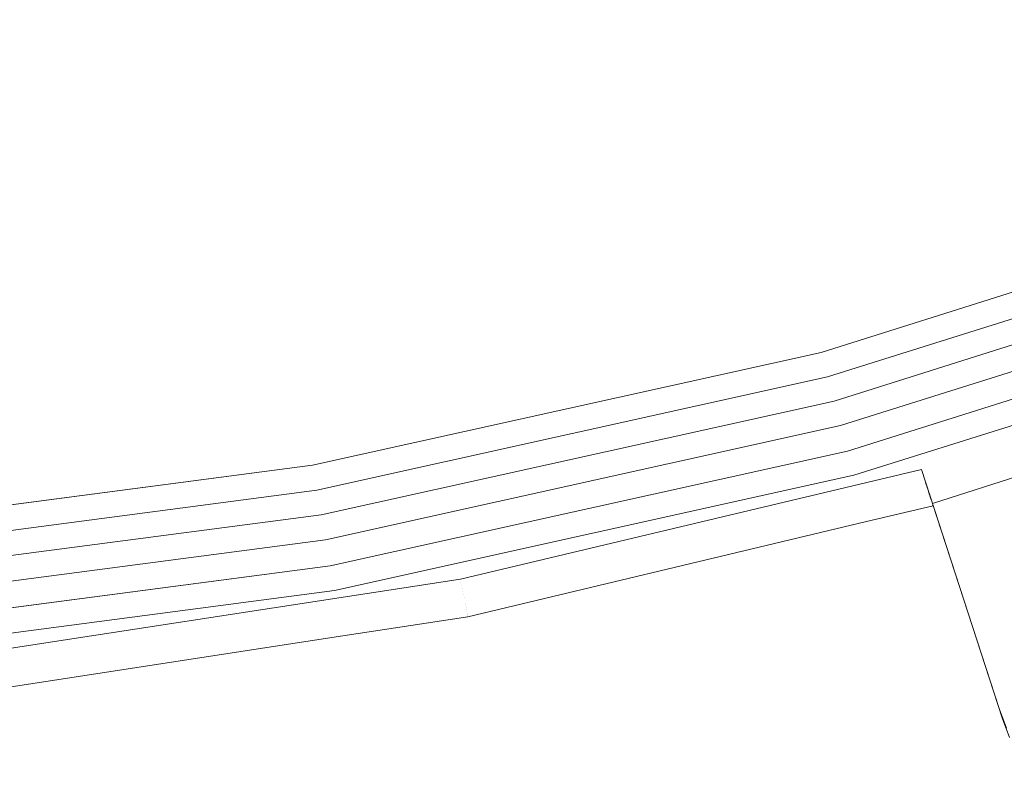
# Model space of a CAD drawing. Header units: millimetres. Extents: x -121 to 130, y -124 to 124.
# Tile 11 of 41: x 15 to 34, y -122 to -107. Entities that reach past the tile are written whole.
import ezdxf

# ---------------------------------------------------------------- set-up
doc = ezdxf.new("R2010")
doc.units = ezdxf.units.MM
doc.header["$LTSCALE"] = 25.4
doc.layers.add('Lighting-Moving Light', color=7, linetype='Continuous', lineweight=5, true_color=0x000000)

# ---------------------------------------------------------------- blocks, each defined once
blk = doc.blocks.new('Group-2-1')
at = {"layer": 'Lighting-Moving Light', "color": 7, "linetype": 'Continuous', "lineweight": 5, "transparency": 33554687}
for points, invisible_edges in [([(-38472.421, 5598.654, -577.8), (-38454.974, 5607.49, -577.8), (-38464.465, 5603.559, -577.8)], 9), ([(-38454.974, 5607.49, -577.8), (-38472.421, 5598.654, -577.8), (-38462.962, 5601.728, -577.8), (-38454.37, 5605.304, -577.8)], 11), ([(-38464.636, 5604.029, -578.305), (-38474.392, 5600.953, -578.305), (-38474.391, 5600.952, -578.263), (-38464.635, 5604.028, -578.263)], 14), ([(-38474.392, 5600.953, -578.305), (-38464.636, 5604.029, -578.305), (-38464.297, 5603.099, -677.305), (-38474.135, 5599.997, -677.305)], 10), ([(-38464.635, 5604.028, -578.263), (-38474.391, 5600.952, -578.263), (-38474.39, 5600.947, -578.222), (-38464.634, 5604.023, -578.222)], 15), ([(-38464.634, 5604.023, -578.222), (-38474.39, 5600.947, -578.222), (-38474.388, 5600.939, -578.181), (-38464.631, 5604.016, -578.181)], 15), ([(-38464.631, 5604.016, -578.181), (-38474.388, 5600.939, -578.181), (-38474.385, 5600.928, -578.141), (-38464.627, 5604.005, -578.141)], 15), ([(-38464.627, 5604.005, -578.141), (-38474.385, 5600.928, -578.141), (-38474.381, 5600.914, -578.103), (-38464.622, 5603.991, -578.103)], 15), ([(-38464.622, 5603.991, -578.103), (-38474.381, 5600.914, -578.103), (-38474.376, 5600.896, -578.065), (-38464.616, 5603.974, -578.065)], 15), ([(-38464.616, 5603.974, -578.065), (-38474.376, 5600.896, -578.065), (-38474.371, 5600.876, -578.029), (-38464.609, 5603.954, -578.029)], 15), ([(-38464.609, 5603.954, -578.029), (-38474.371, 5600.876, -578.029), (-38474.365, 5600.853, -577.995), (-38464.6, 5603.932, -577.995)], 15), ([(-38464.6, 5603.932, -577.995), (-38474.365, 5600.853, -577.995), (-38474.358, 5600.827, -577.963), (-38464.591, 5603.906, -577.963)], 15), ([(-38464.591, 5603.906, -577.963), (-38474.358, 5600.827, -577.963), (-38474.35, 5600.799, -577.934), (-38464.581, 5603.879, -577.934)], 15), ([(-38464.581, 5603.879, -577.934), (-38474.35, 5600.799, -577.934), (-38474.342, 5600.768, -577.907), (-38464.57, 5603.849, -577.907)], 15), ([(-38464.57, 5603.849, -577.907), (-38474.342, 5600.768, -577.907), (-38474.333, 5600.736, -577.882), (-38464.559, 5603.818, -577.882)], 15), ([(-38464.559, 5603.818, -577.882), (-38474.333, 5600.736, -577.882), (-38474.324, 5600.701, -577.861), (-38464.547, 5603.784, -577.861)], 15), ([(-38464.547, 5603.784, -577.861), (-38474.324, 5600.701, -577.861), (-38474.315, 5600.665, -577.843), (-38464.534, 5603.749, -577.843)], 15), ([(-38464.534, 5603.749, -577.843), (-38474.315, 5600.665, -577.843), (-38474.305, 5600.628, -577.827), (-38464.521, 5603.713, -577.827)], 15), ([(-38464.521, 5603.713, -577.827), (-38474.305, 5600.628, -577.827), (-38474.294, 5600.589, -577.815), (-38464.507, 5603.675, -577.815)], 15), ([(-38464.507, 5603.675, -577.815), (-38474.294, 5600.589, -577.815), (-38474.284, 5600.55, -577.807), (-38464.493, 5603.637, -577.807)], 15), ([(-38464.493, 5603.637, -577.807), (-38474.284, 5600.55, -577.807), (-38474.273, 5600.51, -577.802), (-38464.479, 5603.598, -577.802)], 15), ([(-38464.479, 5603.598, -577.802), (-38474.273, 5600.51, -577.802), (-38474.262, 5600.47, -577.8), (-38464.465, 5603.559, -577.8)], 11), ([(-38464.465, 5603.559, -577.8), (-38474.262, 5600.47, -577.8), (-38472.421, 5598.654, -577.8)], 10), ([(-38464.296, 5603.096, -677.348), (-38474.135, 5599.994, -677.348), (-38474.135, 5599.997, -677.305), (-38464.297, 5603.099, -677.305)], 11), ([(-38464.294, 5603.091, -677.391), (-38474.133, 5599.989, -677.391), (-38474.135, 5599.994, -677.348), (-38464.296, 5603.096, -677.348)], 15), ([(-38464.291, 5603.082, -677.433), (-38474.131, 5599.979, -677.433), (-38474.133, 5599.989, -677.391), (-38464.294, 5603.091, -677.391)], 15), ([(-38464.287, 5603.069, -677.475), (-38474.127, 5599.966, -677.475), (-38474.131, 5599.979, -677.433), (-38464.291, 5603.082, -677.433)], 15), ([(-38464.281, 5603.053, -677.515), (-38474.123, 5599.95, -677.515), (-38474.127, 5599.966, -677.475), (-38464.287, 5603.069, -677.475)], 15), ([(-38464.274, 5603.034, -677.553), (-38474.118, 5599.93, -677.553), (-38474.123, 5599.95, -677.515), (-38464.281, 5603.053, -677.515)], 15), ([(-38464.266, 5603.012, -677.589), (-38474.112, 5599.908, -677.589), (-38474.118, 5599.93, -677.553), (-38464.274, 5603.034, -677.553)], 15), ([(-38464.257, 5602.987, -677.624), (-38474.105, 5599.882, -677.624), (-38474.112, 5599.908, -677.589), (-38464.266, 5603.012, -677.589)], 15), ([(-38464.247, 5602.959, -677.655), (-38474.097, 5599.854, -677.655), (-38474.105, 5599.882, -677.624), (-38464.257, 5602.987, -677.624)], 15), ([(-38464.236, 5602.929, -677.684), (-38474.089, 5599.823, -677.684), (-38474.097, 5599.854, -677.655), (-38464.247, 5602.959, -677.655)], 15), ([(-38464.224, 5602.897, -677.711), (-38474.08, 5599.789, -677.711), (-38474.089, 5599.823, -677.684), (-38464.236, 5602.929, -677.684)], 15), ([(-38464.211, 5602.862, -677.734), (-38474.07, 5599.754, -677.734), (-38474.08, 5599.789, -677.711), (-38464.224, 5602.897, -677.711)], 15), ([(-38464.198, 5602.826, -677.754), (-38474.06, 5599.717, -677.754), (-38474.07, 5599.754, -677.734), (-38464.211, 5602.862, -677.734)], 15), ([(-38464.184, 5602.788, -677.77), (-38474.05, 5599.678, -677.77), (-38474.06, 5599.717, -677.754), (-38464.198, 5602.826, -677.754)], 15), ([(-38464.17, 5602.75, -677.783), (-38474.039, 5599.638, -677.783), (-38474.05, 5599.678, -677.77), (-38464.184, 5602.788, -677.77)], 15), ([(-38464.156, 5602.71, -677.793), (-38474.028, 5599.597, -677.793), (-38474.039, 5599.638, -677.783), (-38464.17, 5602.75, -677.783)], 15), ([(-38464.141, 5602.669, -677.798), (-38474.017, 5599.556, -677.798), (-38474.028, 5599.597, -677.793), (-38464.156, 5602.71, -677.793)], 15), ([(-38464.126, 5602.629, -677.8), (-38474.006, 5599.514, -677.8), (-38474.017, 5599.556, -677.798), (-38464.141, 5602.669, -677.798)], 14), ([(-38463.949, 5602.143, -677.8), (-38473.872, 5599.014, -677.8), (-38474.006, 5599.514, -677.8), (-38464.126, 5602.629, -677.8)], 10), ([(-38463.935, 5602.103, -677.798), (-38473.861, 5598.973, -677.798), (-38473.872, 5599.014, -677.8), (-38463.949, 5602.143, -677.8)], 11), ([(-38463.92, 5602.063, -677.792), (-38473.85, 5598.932, -677.792), (-38473.861, 5598.973, -677.798), (-38463.935, 5602.103, -677.798)], 15), ([(-38463.906, 5602.024, -677.782), (-38473.84, 5598.892, -677.782), (-38473.85, 5598.932, -677.792), (-38463.92, 5602.063, -677.792)], 15), ([(-38463.892, 5601.986, -677.769), (-38473.829, 5598.853, -677.769), (-38473.84, 5598.892, -677.782), (-38463.906, 5602.024, -677.782)], 15), ([(-38463.879, 5601.949, -677.752), (-38473.819, 5598.815, -677.752), (-38473.829, 5598.853, -677.769), (-38463.892, 5601.986, -677.769)], 15), ([(-38463.866, 5601.914, -677.733), (-38473.809, 5598.779, -677.733), (-38473.819, 5598.815, -677.752), (-38463.879, 5601.949, -677.752)], 15), ([(-38463.854, 5601.88, -677.71), (-38473.8, 5598.744, -677.71), (-38473.809, 5598.779, -677.733), (-38463.866, 5601.914, -677.733)], 15), ([(-38463.842, 5601.849, -677.684), (-38473.791, 5598.712, -677.684), (-38473.8, 5598.744, -677.71), (-38463.854, 5601.88, -677.71)], 15), ([(-38463.832, 5601.819, -677.655), (-38473.783, 5598.681, -677.655), (-38473.791, 5598.712, -677.684), (-38463.842, 5601.849, -677.684)], 15), ([(-38463.822, 5601.792, -677.624), (-38473.775, 5598.653, -677.624), (-38473.783, 5598.681, -677.655), (-38463.832, 5601.819, -677.655)], 15), ([(-38463.813, 5601.767, -677.591), (-38473.769, 5598.628, -677.591), (-38473.775, 5598.653, -677.624), (-38463.822, 5601.792, -677.624)], 15), ([(-38463.805, 5601.745, -677.555), (-38473.763, 5598.606, -677.555), (-38473.769, 5598.628, -677.591), (-38463.813, 5601.767, -677.591)], 15), ([(-38463.798, 5601.727, -677.518), (-38473.757, 5598.586, -677.518), (-38473.763, 5598.606, -677.555), (-38463.805, 5601.745, -677.555)], 15), ([(-38463.792, 5601.711, -677.478), (-38473.753, 5598.57, -677.478), (-38473.757, 5598.586, -677.518), (-38463.798, 5601.727, -677.518)], 15), ([(-38463.788, 5601.698, -677.438), (-38473.75, 5598.557, -677.438), (-38473.753, 5598.57, -677.478), (-38463.792, 5601.711, -677.478)], 15), ([(-38463.784, 5601.689, -677.397), (-38473.747, 5598.547, -677.397), (-38473.75, 5598.557, -677.438), (-38463.788, 5601.698, -677.438)], 15), ([(-38463.782, 5601.683, -677.355), (-38473.745, 5598.541, -677.355), (-38473.747, 5598.547, -677.397), (-38463.784, 5601.689, -677.397)], 15), ([(-38461.375, 5596.845, -577.8), (-38462.962, 5601.728, -577.8), (-38472.421, 5598.654, -577.8), (-38470.835, 5593.771, -577.8)], 10), ([(-38463.781, 5601.68, -677.312), (-38473.745, 5598.538, -677.312), (-38473.745, 5598.541, -677.355), (-38463.782, 5601.683, -677.355)], 14), ([(-38472.204, 5597.986, -583.3), (-38473.745, 5598.538, -677.312), (-38463.781, 5601.68, -677.312)], 9), ([(-38463.781, 5601.68, -677.312), (-38463.459, 5600.796, -583.3), (-38472.204, 5597.986, -583.3)], 9), ([(-38474.392, 5600.953, -578.305), (-38484.378, 5598.739, -578.305), (-38484.378, 5598.738, -578.263), (-38474.391, 5600.952, -578.263)], 14), ([(-38484.378, 5598.739, -578.305), (-38474.392, 5600.953, -578.305), (-38474.135, 5599.997, -677.305), (-38484.206, 5597.764, -677.305)], 10), ([(-38474.391, 5600.952, -578.263), (-38484.378, 5598.738, -578.263), (-38484.377, 5598.733, -578.222), (-38474.39, 5600.947, -578.222)], 15), ([(-38474.39, 5600.947, -578.222), (-38484.377, 5598.733, -578.222), (-38484.376, 5598.725, -578.181), (-38474.388, 5600.939, -578.181)], 15), ([(-38474.388, 5600.939, -578.181), (-38484.376, 5598.725, -578.181), (-38484.374, 5598.714, -578.141), (-38474.385, 5600.928, -578.141)], 15), ([(-38474.385, 5600.928, -578.141), (-38484.374, 5598.714, -578.141), (-38484.371, 5598.699, -578.103), (-38474.381, 5600.914, -578.103)], 15), ([(-38474.381, 5600.914, -578.103), (-38484.371, 5598.699, -578.103), (-38484.368, 5598.681, -578.065), (-38474.376, 5600.896, -578.065)], 15), ([(-38474.376, 5600.896, -578.065), (-38484.368, 5598.681, -578.065), (-38484.365, 5598.66, -578.029), (-38474.371, 5600.876, -578.029)], 15), ([(-38474.371, 5600.876, -578.029), (-38484.365, 5598.66, -578.029), (-38484.36, 5598.637, -577.995), (-38474.365, 5600.853, -577.995)], 15), ([(-38474.365, 5600.853, -577.995), (-38484.36, 5598.637, -577.995), (-38484.356, 5598.611, -577.963), (-38474.358, 5600.827, -577.963)], 15), ([(-38474.358, 5600.827, -577.963), (-38484.356, 5598.611, -577.963), (-38484.351, 5598.582, -577.934), (-38474.35, 5600.799, -577.934)], 15), ([(-38474.35, 5600.799, -577.934), (-38484.351, 5598.582, -577.934), (-38484.345, 5598.551, -577.907), (-38474.342, 5600.768, -577.907)], 15), ([(-38474.342, 5600.768, -577.907), (-38484.345, 5598.551, -577.907), (-38484.339, 5598.517, -577.882), (-38474.333, 5600.736, -577.882)], 15), ([(-38474.333, 5600.736, -577.882), (-38484.339, 5598.517, -577.882), (-38484.333, 5598.482, -577.861), (-38474.324, 5600.701, -577.861)], 15), ([(-38470.894, 5593.954, -583.3), (-38472.204, 5597.986, -583.3), (-38463.459, 5600.796, -583.3), (-38461.273, 5594.59, -583.3)], 12), ([(-38474.324, 5600.701, -577.861), (-38484.333, 5598.482, -577.861), (-38484.327, 5598.446, -577.843), (-38474.315, 5600.665, -577.843)], 15), ([(-38474.315, 5600.665, -577.843), (-38484.327, 5598.446, -577.843), (-38484.32, 5598.407, -577.827), (-38474.305, 5600.628, -577.827)], 15), ([(-38474.305, 5600.628, -577.827), (-38484.32, 5598.407, -577.827), (-38484.313, 5598.368, -577.815), (-38474.294, 5600.589, -577.815)], 15), ([(-38474.294, 5600.589, -577.815), (-38484.313, 5598.368, -577.815), (-38484.306, 5598.328, -577.807), (-38474.284, 5600.55, -577.807)], 15), ([(-38474.284, 5600.55, -577.807), (-38484.306, 5598.328, -577.807), (-38484.299, 5598.287, -577.802), (-38474.273, 5600.51, -577.802)], 15), ([(-38474.273, 5600.51, -577.802), (-38484.299, 5598.287, -577.802), (-38484.292, 5598.247, -577.8), (-38474.262, 5600.47, -577.8)], 11), ([(-38481.474, 5596.497, -577.8), (-38472.421, 5598.654, -577.8), (-38474.262, 5600.47, -577.8), (-38484.292, 5598.247, -577.8)], 10), ([(-38474.135, 5599.994, -677.348), (-38484.206, 5597.762, -677.348), (-38484.206, 5597.764, -677.305), (-38474.135, 5599.997, -677.305)], 11), ([(-38474.133, 5599.989, -677.391), (-38484.205, 5597.756, -677.391), (-38484.206, 5597.762, -677.348), (-38474.135, 5599.994, -677.348)], 15), ([(-38474.131, 5599.979, -677.433), (-38484.203, 5597.746, -677.433), (-38484.205, 5597.756, -677.391), (-38474.133, 5599.989, -677.391)], 15), ([(-38474.127, 5599.966, -677.475), (-38484.201, 5597.733, -677.475), (-38484.203, 5597.746, -677.433), (-38474.131, 5599.979, -677.433)], 15), ([(-38474.123, 5599.95, -677.515), (-38484.198, 5597.716, -677.515), (-38484.201, 5597.733, -677.475), (-38474.127, 5599.966, -677.475)], 15), ([(-38474.118, 5599.93, -677.553), (-38484.195, 5597.696, -677.553), (-38484.198, 5597.716, -677.515), (-38474.123, 5599.95, -677.515)], 15), ([(-38474.112, 5599.908, -677.589), (-38484.19, 5597.673, -677.589), (-38484.195, 5597.696, -677.553), (-38474.118, 5599.93, -677.553)], 15), ([(-38474.105, 5599.882, -677.624), (-38484.186, 5597.647, -677.624), (-38484.19, 5597.673, -677.589), (-38474.112, 5599.908, -677.589)], 15), ([(-38474.097, 5599.854, -677.655), (-38484.181, 5597.618, -677.655), (-38484.186, 5597.647, -677.624), (-38474.105, 5599.882, -677.624)], 15), ([(-38474.089, 5599.823, -677.684), (-38484.175, 5597.586, -677.684), (-38484.181, 5597.618, -677.655), (-38474.097, 5599.854, -677.655)], 15), ([(-38474.08, 5599.789, -677.711), (-38484.169, 5597.552, -677.711), (-38484.175, 5597.586, -677.684), (-38474.089, 5599.823, -677.684)], 15), ([(-38474.07, 5599.754, -677.734), (-38484.163, 5597.516, -677.734), (-38484.169, 5597.552, -677.711), (-38474.08, 5599.789, -677.711)], 15), ([(-38474.06, 5599.717, -677.754), (-38484.156, 5597.478, -677.754), (-38484.163, 5597.516, -677.734), (-38474.07, 5599.754, -677.734)], 15), ([(-38474.05, 5599.678, -677.77), (-38484.149, 5597.439, -677.77), (-38484.156, 5597.478, -677.754), (-38474.06, 5599.717, -677.754)], 15), ([(-38474.039, 5599.638, -677.783), (-38484.142, 5597.398, -677.783), (-38484.149, 5597.439, -677.77), (-38474.05, 5599.678, -677.77)], 15), ([(-38474.028, 5599.597, -677.793), (-38484.135, 5597.357, -677.793), (-38484.142, 5597.398, -677.783), (-38474.039, 5599.638, -677.783)], 15), ([(-38474.017, 5599.556, -677.798), (-38484.127, 5597.314, -677.798), (-38484.135, 5597.357, -677.793), (-38474.028, 5599.597, -677.793)], 15), ([(-38474.006, 5599.514, -677.8), (-38484.12, 5597.272, -677.8), (-38484.127, 5597.314, -677.798), (-38474.017, 5599.556, -677.798)], 14), ([(-38484.12, 5597.272, -677.8), (-38474.006, 5599.514, -677.8), (-38473.872, 5599.014, -677.8), (-38484.03, 5596.762, -677.8)], 10), ([(-38473.861, 5598.973, -677.798), (-38484.022, 5596.72, -677.798), (-38484.03, 5596.762, -677.8), (-38473.872, 5599.014, -677.8)], 11), ([(-38473.85, 5598.932, -677.792), (-38484.015, 5596.679, -677.792), (-38484.022, 5596.72, -677.798), (-38473.861, 5598.973, -677.798)], 15), ([(-38473.84, 5598.892, -677.782), (-38484.008, 5596.638, -677.782), (-38484.015, 5596.679, -677.792), (-38473.85, 5598.932, -677.792)], 15), ([(-38473.829, 5598.853, -677.769), (-38484.001, 5596.598, -677.769), (-38484.008, 5596.638, -677.782), (-38473.84, 5598.892, -677.782)], 15), ([(-38473.819, 5598.815, -677.752), (-38483.994, 5596.56, -677.752), (-38484.001, 5596.598, -677.769), (-38473.829, 5598.853, -677.769)], 15), ([(-38473.809, 5598.779, -677.733), (-38483.988, 5596.523, -677.733), (-38483.994, 5596.56, -677.752), (-38473.819, 5598.815, -677.752)], 15), ([(-38484.378, 5598.739, -578.305), (-38494.52, 5597.404, -578.305), (-38494.52, 5597.402, -578.263), (-38484.378, 5598.738, -578.263)], 14), ([(-38494.52, 5597.404, -578.305), (-38484.378, 5598.739, -578.305), (-38484.206, 5597.764, -677.305), (-38494.434, 5596.418, -677.305)], 10), ([(-38484.378, 5598.738, -578.263), (-38494.52, 5597.402, -578.263), (-38494.519, 5597.398, -578.222), (-38484.377, 5598.733, -578.222)], 15), ([(-38484.377, 5598.733, -578.222), (-38494.519, 5597.398, -578.222), (-38494.519, 5597.39, -578.181), (-38484.376, 5598.725, -578.181)], 15), ([(-38484.376, 5598.725, -578.181), (-38494.519, 5597.39, -578.181), (-38494.518, 5597.378, -578.141), (-38484.374, 5598.714, -578.141)], 15), ([(-38484.374, 5598.714, -578.141), (-38494.518, 5597.378, -578.141), (-38494.516, 5597.363, -578.103), (-38484.371, 5598.699, -578.103)], 15), ([(-38484.371, 5598.699, -578.103), (-38494.516, 5597.363, -578.103), (-38494.515, 5597.345, -578.065), (-38484.368, 5598.681, -578.065)], 15), ([(-38484.368, 5598.681, -578.065), (-38494.515, 5597.345, -578.065), (-38494.513, 5597.324, -578.029), (-38484.365, 5598.66, -578.029)], 15), ([(-38484.365, 5598.66, -578.029), (-38494.513, 5597.324, -578.029), (-38494.511, 5597.301, -577.995), (-38484.36, 5598.637, -577.995)], 15), ([(-38484.36, 5598.637, -577.995), (-38494.511, 5597.301, -577.995), (-38494.509, 5597.274, -577.963), (-38484.356, 5598.611, -577.963)], 15), ([(-38484.356, 5598.611, -577.963), (-38494.509, 5597.274, -577.963), (-38494.506, 5597.245, -577.934), (-38484.351, 5598.582, -577.934)], 15), ([(-38473.8, 5598.744, -677.71), (-38483.981, 5596.487, -677.71), (-38483.988, 5596.523, -677.733), (-38473.809, 5598.779, -677.733)], 15), ([(-38473.791, 5598.712, -677.684), (-38483.975, 5596.454, -677.684), (-38483.981, 5596.487, -677.71), (-38473.8, 5598.744, -677.71)], 15), ([(-38473.783, 5598.681, -677.655), (-38483.97, 5596.423, -677.655), (-38483.975, 5596.454, -677.684), (-38473.791, 5598.712, -677.684)], 15), ([(-38473.775, 5598.653, -677.624), (-38483.965, 5596.394, -677.624), (-38483.97, 5596.423, -677.655), (-38473.783, 5598.681, -677.655)], 15), ([(-38473.769, 5598.628, -677.591), (-38483.96, 5596.369, -677.591), (-38483.965, 5596.394, -677.624), (-38473.775, 5598.653, -677.624)], 15), ([(-38473.763, 5598.606, -677.555), (-38483.956, 5596.346, -677.555), (-38483.96, 5596.369, -677.591), (-38473.769, 5598.628, -677.591)], 15), ([(-38473.757, 5598.586, -677.518), (-38483.953, 5596.326, -677.518), (-38483.956, 5596.346, -677.555), (-38473.763, 5598.606, -677.555)], 15), ([(-38472.421, 5598.654, -577.8), (-38481.474, 5596.497, -577.8), (-38481.462, 5596.433, -577.803)], 10), ([(-38481.462, 5596.433, -577.803), (-38472.408, 5598.612, -577.801), (-38472.421, 5598.654, -577.8)], 9), ([(-38481.462, 5596.433, -577.803), (-38472.401, 5598.592, -577.803), (-38472.408, 5598.612, -577.801)], 9), ([(-38472.401, 5598.592, -577.803), (-38481.462, 5596.433, -577.803), (-38481.449, 5596.37, -577.811)], 11), ([(-38481.449, 5596.37, -577.811), (-38472.389, 5598.556, -577.807), (-38472.401, 5598.592, -577.803)], 9), ([(-38470.835, 5593.771, -577.8), (-38472.421, 5598.654, -577.8), (-38472.408, 5598.612, -577.801)], 8), ([(-38472.408, 5598.612, -577.801), (-38472.401, 5598.592, -577.803), (-38472.389, 5598.556, -577.807), (-38470.835, 5593.771, -577.8)], 12), ([(-38484.351, 5598.582, -577.934), (-38494.506, 5597.245, -577.934), (-38494.503, 5597.213, -577.907), (-38484.345, 5598.551, -577.907)], 15), ([(-38484.345, 5598.551, -577.907), (-38494.503, 5597.213, -577.907), (-38494.5, 5597.18, -577.882), (-38484.339, 5598.517, -577.882)], 15), ([(-38484.339, 5598.517, -577.882), (-38494.5, 5597.18, -577.882), (-38494.497, 5597.144, -577.861), (-38484.333, 5598.482, -577.861)], 15), ([(-38484.333, 5598.482, -577.861), (-38494.497, 5597.144, -577.861), (-38494.494, 5597.107, -577.843), (-38484.327, 5598.446, -577.843)], 15), ([(-38484.327, 5598.446, -577.843), (-38494.494, 5597.107, -577.843), (-38494.491, 5597.068, -577.827), (-38484.32, 5598.407, -577.827)], 15), ([(-38484.32, 5598.407, -577.827), (-38494.491, 5597.068, -577.827), (-38494.487, 5597.029, -577.815), (-38484.313, 5598.368, -577.815)], 15), ([(-38473.753, 5598.57, -677.478), (-38483.95, 5596.309, -677.478), (-38483.953, 5596.326, -677.518), (-38473.757, 5598.586, -677.518)], 15), ([(-38473.75, 5598.557, -677.438), (-38483.948, 5596.296, -677.438), (-38483.95, 5596.309, -677.478), (-38473.753, 5598.57, -677.478)], 15), ([(-38473.747, 5598.547, -677.397), (-38483.946, 5596.286, -677.397), (-38483.948, 5596.296, -677.438), (-38473.75, 5598.557, -677.438)], 15), ([(-38473.745, 5598.541, -677.355), (-38483.945, 5596.28, -677.355), (-38483.946, 5596.286, -677.397), (-38473.747, 5598.547, -677.397)], 15), ([(-38473.745, 5598.538, -677.312), (-38483.944, 5596.277, -677.312), (-38483.945, 5596.28, -677.355), (-38473.745, 5598.541, -677.355)], 14), ([(-38481.329, 5595.761, -578.545), (-38483.944, 5596.277, -677.312), (-38473.745, 5598.538, -677.312)], 9), ([(-38472.389, 5598.556, -577.807), (-38481.449, 5596.37, -577.811), (-38481.437, 5596.308, -577.825)], 11), ([(-38481.437, 5596.308, -577.825), (-38472.371, 5598.5, -577.818), (-38472.389, 5598.556, -577.807)], 9), ([(-38481.437, 5596.308, -577.825), (-38472.367, 5598.486, -577.821), (-38472.371, 5598.5, -577.818)], 9), ([(-38481.437, 5596.308, -577.825), (-38472.362, 5598.47, -577.826), (-38472.367, 5598.486, -577.821)], 9), ([(-38472.362, 5598.47, -577.826), (-38481.437, 5596.308, -577.825), (-38481.425, 5596.247, -577.845)], 11), ([(-38481.425, 5596.247, -577.845), (-38472.349, 5598.432, -577.837), (-38472.362, 5598.47, -577.826)], 9), ([(-38472.349, 5598.432, -577.837), (-38481.425, 5596.247, -577.845), (-38481.413, 5596.187, -577.87)], 11), ([(-38481.413, 5596.187, -577.87), (-38472.332, 5598.379, -577.858), (-38472.349, 5598.432, -577.837)], 9), ([(-38473.745, 5598.538, -677.312), (-38473.499, 5597.628, -578.545), (-38481.329, 5595.761, -578.545)], 9), ([(-38473.499, 5597.628, -578.545), (-38473.745, 5598.538, -677.312), (-38472.204, 5597.986, -583.3)], 11), ([(-38470.835, 5593.771, -577.8), (-38472.389, 5598.556, -577.807), (-38472.371, 5598.5, -577.818)], 9), ([(-38470.835, 5593.771, -577.8), (-38472.371, 5598.5, -577.818), (-38472.367, 5598.486, -577.821)], 9), ([(-38472.367, 5598.486, -577.821), (-38472.362, 5598.47, -577.826), (-38470.835, 5593.771, -577.8)], 10), ([(-38470.835, 5593.771, -577.8), (-38472.362, 5598.47, -577.826), (-38472.349, 5598.432, -577.837)], 9), ([(-38472.349, 5598.432, -577.837), (-38472.332, 5598.379, -577.858), (-38470.835, 5593.771, -577.8)], 10), ([(-38484.313, 5598.368, -577.815), (-38494.487, 5597.029, -577.815), (-38494.484, 5596.988, -577.807), (-38484.306, 5598.328, -577.807)], 15), ([(-38484.306, 5598.328, -577.807), (-38494.484, 5596.988, -577.807), (-38494.48, 5596.947, -577.802), (-38484.299, 5598.287, -577.802)], 15), ([(-38484.299, 5598.287, -577.802), (-38494.48, 5596.947, -577.802), (-38494.476, 5596.906, -577.8), (-38484.292, 5598.247, -577.8)], 11), ([(-38484.292, 5598.247, -577.8), (-38494.476, 5596.906, -577.8), (-38491.538, 5594.949, -577.8), (-38481.474, 5596.497, -577.8)], 10), ([(-38481.413, 5596.187, -577.87), (-38472.324, 5598.354, -577.87), (-38472.332, 5598.379, -577.858)], 9), ([(-38472.324, 5598.354, -577.87), (-38481.413, 5596.187, -577.87), (-38481.402, 5596.131, -577.9)], 11), ([(-38481.402, 5596.131, -577.9), (-38472.315, 5598.328, -577.883), (-38472.324, 5598.354, -577.87)], 9), ([(-38481.402, 5596.131, -577.9), (-38472.299, 5598.278, -577.913), (-38472.315, 5598.328, -577.883)], 9), ([(-38472.295, 5598.266, -577.921), (-38472.299, 5598.278, -577.913), (-38481.402, 5596.131, -577.9), (-38481.391, 5596.077, -577.935)], 14), ([(-38481.391, 5596.077, -577.935), (-38472.289, 5598.247, -577.935), (-38472.295, 5598.266, -577.921)], 9), ([(-38472.289, 5598.247, -577.935), (-38481.391, 5596.077, -577.935), (-38481.381, 5596.026, -577.974)], 11), ([(-38481.381, 5596.026, -577.974), (-38472.28, 5598.22, -577.955), (-38472.289, 5598.247, -577.935)], 9), ([(-38481.381, 5596.026, -577.974), (-38472.266, 5598.177, -577.992), (-38472.28, 5598.22, -577.955)], 9), ([(-38472.332, 5598.379, -577.858), (-38472.324, 5598.354, -577.87), (-38472.315, 5598.328, -577.883), (-38470.835, 5593.771, -577.8)], 12), ([(-38470.835, 5593.771, -577.8), (-38472.315, 5598.328, -577.883), (-38472.299, 5598.278, -577.913)], 9), ([(-38470.835, 5593.771, -577.8), (-38472.299, 5598.278, -577.913), (-38472.295, 5598.266, -577.921)], 9), ([(-38472.295, 5598.266, -577.921), (-38472.289, 5598.247, -577.935), (-38472.28, 5598.22, -577.955), (-38470.835, 5593.771, -577.8)], 12), ([(-38472.28, 5598.22, -577.955), (-38472.266, 5598.177, -577.992), (-38470.835, 5593.771, -577.8)], 10), ([(-38472.266, 5598.177, -577.992), (-38481.381, 5596.026, -577.974), (-38481.372, 5595.979, -578.018)], 11), ([(-38481.372, 5595.979, -578.018), (-38472.258, 5598.152, -578.018), (-38472.266, 5598.177, -577.992)], 9), ([(-38472.258, 5598.152, -578.018), (-38481.372, 5595.979, -578.018), (-38481.363, 5595.935, -578.066)], 11), ([(-38481.363, 5595.935, -578.066), (-38472.253, 5598.136, -578.034), (-38472.258, 5598.152, -578.018)], 9), ([(-38481.363, 5595.935, -578.066), (-38472.241, 5598.099, -578.079), (-38472.253, 5598.136, -578.034)], 9), ([(-38472.241, 5598.099, -578.079), (-38481.363, 5595.935, -578.066), (-38481.356, 5595.896, -578.117)], 11), ([(-38481.356, 5595.896, -578.117), (-38472.238, 5598.089, -578.091), (-38472.241, 5598.099, -578.079)], 9), ([(-38481.356, 5595.896, -578.117), (-38472.232, 5598.072, -578.118), (-38472.238, 5598.089, -578.091)], 9), ([(-38472.232, 5598.072, -578.118), (-38481.356, 5595.896, -578.117), (-38481.349, 5595.862, -578.172)], 11), ([(-38481.349, 5595.862, -578.172), (-38472.227, 5598.057, -578.139), (-38472.232, 5598.072, -578.118)], 9), ([(-38481.349, 5595.862, -578.172), (-38472.218, 5598.028, -578.19), (-38472.227, 5598.057, -578.139)], 9), ([(-38472.218, 5598.028, -578.19), (-38481.349, 5595.862, -578.172), (-38481.343, 5595.832, -578.23)], 11), ([(-38481.343, 5595.832, -578.23), (-38472.212, 5598.009, -578.23), (-38472.218, 5598.028, -578.19)], 9), ([(-38470.835, 5593.771, -577.8), (-38472.266, 5598.177, -577.992), (-38472.258, 5598.152, -578.018)], 9), ([(-38472.258, 5598.152, -578.018), (-38472.253, 5598.136, -578.034), (-38470.835, 5593.771, -577.8)], 10), ([(-38470.835, 5593.771, -577.8), (-38472.253, 5598.136, -578.034), (-38472.241, 5598.099, -578.079)], 9), ([(-38470.835, 5593.771, -577.8), (-38472.241, 5598.099, -578.079), (-38472.238, 5598.089, -578.091)], 9), ([(-38472.238, 5598.089, -578.091), (-38472.232, 5598.072, -578.118), (-38470.835, 5593.771, -577.8)], 10), ([(-38472.232, 5598.072, -578.118), (-38472.227, 5598.057, -578.139), (-38470.835, 5593.771, -577.8)], 10), ([(-38472.227, 5598.057, -578.139), (-38472.218, 5598.028, -578.19), (-38470.835, 5593.771, -577.8)], 10), ([(-38470.835, 5593.771, -577.8), (-38472.218, 5598.028, -578.19), (-38472.212, 5598.009, -578.23)], 9), ([(-38472.212, 5598.009, -578.23), (-38481.343, 5595.832, -578.23), (-38481.338, 5595.807, -578.29)], 11), ([(-38481.338, 5595.807, -578.29), (-38472.21, 5598.003, -578.243), (-38472.212, 5598.009, -578.23)], 9), ([(-38481.338, 5595.807, -578.29), (-38472.203, 5597.982, -578.299), (-38472.21, 5598.003, -578.243)], 9), ([(-38472.203, 5597.982, -578.299), (-38481.338, 5595.807, -578.29), (-38481.334, 5595.788, -578.352)], 11), ([(-38481.334, 5595.788, -578.352), (-38472.201, 5597.977, -578.312), (-38472.203, 5597.982, -578.299)], 9), ([(-38481.334, 5595.788, -578.352), (-38472.198, 5597.966, -578.352), (-38472.201, 5597.977, -578.312)], 9), ([(-38472.198, 5597.966, -578.352), (-38481.334, 5595.788, -578.352), (-38481.331, 5595.773, -578.415)], 11), ([(-38481.331, 5595.773, -578.415), (-38472.196, 5597.962, -578.368), (-38472.198, 5597.966, -578.352)], 9), ([(-38481.331, 5595.773, -578.415), (-38472.193, 5597.95, -578.426), (-38472.196, 5597.962, -578.368)], 9), ([(-38472.193, 5597.95, -578.426), (-38481.331, 5595.773, -578.415), (-38481.33, 5595.765, -578.48)], 11), ([(-38481.33, 5595.765, -578.48), (-38472.19, 5597.944, -578.48), (-38472.193, 5597.95, -578.426)], 9), ([(-38472.19, 5597.944, -578.48), (-38481.33, 5595.765, -578.48), (-38481.329, 5595.761, -578.545), (-38473.499, 5597.628, -578.545)], 11), ([(-38472.204, 5597.986, -583.3), (-38472.189, 5597.94, -578.545), (-38473.499, 5597.628, -578.545)], 8), ([(-38472.19, 5597.943, -578.485), (-38472.19, 5597.944, -578.48), (-38473.499, 5597.628, -578.545)], 10), ([(-38473.499, 5597.628, -578.545), (-38472.189, 5597.94, -578.545), (-38472.19, 5597.943, -578.485)], 8), ([(-38472.212, 5598.009, -578.23), (-38472.21, 5598.003, -578.243), (-38470.835, 5593.771, -577.8)], 10), ([(-38470.835, 5593.771, -577.8), (-38472.21, 5598.003, -578.243), (-38472.203, 5597.982, -578.299)], 9), ([(-38472.189, 5597.94, -578.545), (-38472.204, 5597.986, -583.3), (-38470.894, 5593.954, -583.3), (-38470.835, 5593.771, -577.8)], 8), ([(-38470.835, 5593.771, -577.8), (-38472.203, 5597.982, -578.299), (-38472.201, 5597.977, -578.312)], 9), ([(-38472.201, 5597.977, -578.312), (-38472.198, 5597.966, -578.352), (-38470.835, 5593.771, -577.8)], 10), ([(-38472.198, 5597.966, -578.352), (-38472.196, 5597.962, -578.368), (-38470.835, 5593.771, -577.8)], 10), ([(-38472.196, 5597.962, -578.368), (-38472.193, 5597.95, -578.426), (-38470.835, 5593.771, -577.8)], 10), ([(-38470.835, 5593.771, -577.8), (-38472.193, 5597.95, -578.426), (-38472.19, 5597.944, -578.48)], 9), ([(-38472.19, 5597.944, -578.48), (-38472.19, 5597.943, -578.485), (-38470.835, 5593.771, -577.8)], 10), ([(-38470.835, 5593.771, -577.8), (-38472.19, 5597.943, -578.485), (-38472.189, 5597.94, -578.545)], 9), ([(-38484.206, 5597.762, -677.348), (-38494.434, 5596.415, -677.348), (-38494.434, 5596.418, -677.305), (-38484.206, 5597.764, -677.305)], 11), ([(-38484.205, 5597.756, -677.391), (-38494.433, 5596.409, -677.391), (-38494.434, 5596.415, -677.348), (-38484.206, 5597.762, -677.348)], 15), ([(-38484.203, 5597.746, -677.433), (-38494.432, 5596.399, -677.433), (-38494.433, 5596.409, -677.391), (-38484.205, 5597.756, -677.391)], 15), ([(-38484.201, 5597.733, -677.475), (-38494.431, 5596.386, -677.475), (-38494.432, 5596.399, -677.433), (-38484.203, 5597.746, -677.433)], 15), ([(-38484.198, 5597.716, -677.515), (-38494.43, 5596.369, -677.515), (-38494.431, 5596.386, -677.475), (-38484.201, 5597.733, -677.475)], 15), ([(-38484.195, 5597.696, -677.553), (-38494.428, 5596.349, -677.553), (-38494.43, 5596.369, -677.515), (-38484.198, 5597.716, -677.515)], 15), ([(-38484.19, 5597.673, -677.589), (-38494.426, 5596.326, -677.589), (-38494.428, 5596.349, -677.553), (-38484.195, 5597.696, -677.553)], 15), ([(-38484.186, 5597.647, -677.624), (-38494.423, 5596.299, -677.624), (-38494.426, 5596.326, -677.589), (-38484.19, 5597.673, -677.589)], 15), ([(-38484.181, 5597.618, -677.655), (-38494.421, 5596.27, -677.655), (-38494.423, 5596.299, -677.624), (-38484.186, 5597.647, -677.624)], 15), ([(-38484.175, 5597.586, -677.684), (-38494.418, 5596.238, -677.684), (-38494.421, 5596.27, -677.655), (-38484.181, 5597.618, -677.655)], 15), ([(-38484.169, 5597.552, -677.711), (-38494.415, 5596.204, -677.711), (-38494.418, 5596.238, -677.684), (-38484.175, 5597.586, -677.684)], 15), ([(-38484.163, 5597.516, -677.734), (-38494.412, 5596.167, -677.734), (-38494.415, 5596.204, -677.711), (-38484.169, 5597.552, -677.711)], 15), ([(-38484.156, 5597.478, -677.754), (-38494.408, 5596.129, -677.754), (-38494.412, 5596.167, -677.734), (-38484.163, 5597.516, -677.734)], 15), ([(-38484.149, 5597.439, -677.77), (-38494.405, 5596.089, -677.77), (-38494.408, 5596.129, -677.754), (-38484.156, 5597.478, -677.754)], 15), ([(-38484.142, 5597.398, -677.783), (-38494.401, 5596.048, -677.783), (-38494.405, 5596.089, -677.77), (-38484.149, 5597.439, -677.77)], 15), ([(-38484.135, 5597.357, -677.793), (-38494.398, 5596.005, -677.793), (-38494.401, 5596.048, -677.783), (-38484.142, 5597.398, -677.783)], 15), ([(-38484.127, 5597.314, -677.798), (-38494.394, 5595.963, -677.798), (-38494.398, 5596.005, -677.793), (-38484.135, 5597.357, -677.793)], 15), ([(-38484.12, 5597.272, -677.8), (-38494.39, 5595.919, -677.8), (-38494.394, 5595.963, -677.798), (-38484.127, 5597.314, -677.798)], 14), ([(-38494.39, 5595.919, -677.8), (-38484.12, 5597.272, -677.8), (-38484.03, 5596.762, -677.8), (-38494.345, 5595.404, -677.8)], 10), ([(-38484.022, 5596.72, -677.798), (-38494.341, 5595.362, -677.798), (-38494.345, 5595.404, -677.8), (-38484.03, 5596.762, -677.8)], 11), ([(-38484.015, 5596.679, -677.792), (-38494.338, 5595.32, -677.792), (-38494.341, 5595.362, -677.798), (-38484.022, 5596.72, -677.798)], 15), ([(-38484.008, 5596.638, -677.782), (-38494.334, 5595.279, -677.782), (-38494.338, 5595.32, -677.792), (-38484.015, 5596.679, -677.792)], 15), ([(-38461.375, 5596.845, -577.8), (-38470.835, 5593.771, -577.8), (-38470.692, 5593.386, -577.8)], 9), ([(-38484.001, 5596.598, -677.769), (-38494.331, 5595.238, -677.769), (-38494.334, 5595.279, -677.782), (-38484.008, 5596.638, -677.782)], 15), ([(-38483.994, 5596.56, -677.752), (-38494.327, 5595.199, -677.752), (-38494.331, 5595.238, -677.769), (-38484.001, 5596.598, -677.769)], 15), ([(-38483.988, 5596.523, -677.733), (-38494.324, 5595.162, -677.733), (-38494.327, 5595.199, -677.752), (-38483.994, 5596.56, -677.752)], 15), ([(-38483.981, 5596.487, -677.71), (-38494.321, 5595.126, -677.71), (-38494.324, 5595.162, -677.733), (-38483.988, 5596.523, -677.733)], 15), ([(-38483.975, 5596.454, -677.684), (-38494.318, 5595.092, -677.684), (-38494.321, 5595.126, -677.71), (-38483.981, 5596.487, -677.71)], 15), ([(-38481.474, 5596.497, -577.8), (-38491.538, 5594.949, -577.8), (-38491.531, 5594.884, -577.803), (-38481.462, 5596.433, -577.803)], 14), ([(-38483.97, 5596.423, -677.655), (-38494.315, 5595.061, -677.655), (-38494.318, 5595.092, -677.684), (-38483.975, 5596.454, -677.684)], 15), ([(-38483.965, 5596.394, -677.624), (-38494.313, 5595.032, -677.624), (-38494.315, 5595.061, -677.655), (-38483.97, 5596.423, -677.655)], 15), ([(-38483.96, 5596.369, -677.591), (-38494.31, 5595.006, -677.591), (-38494.313, 5595.032, -677.624), (-38483.965, 5596.394, -677.624)], 15), ([(-38483.956, 5596.346, -677.555), (-38494.308, 5594.983, -677.555), (-38494.31, 5595.006, -677.591), (-38483.96, 5596.369, -677.591)], 15), ([(-38483.953, 5596.326, -677.518), (-38494.306, 5594.963, -677.518), (-38494.308, 5594.983, -677.555), (-38483.956, 5596.346, -677.555)], 15), ([(-38483.95, 5596.309, -677.478), (-38494.305, 5594.946, -677.478), (-38494.306, 5594.963, -677.518), (-38483.953, 5596.326, -677.518)], 15), ([(-38483.948, 5596.296, -677.438), (-38494.304, 5594.933, -677.438), (-38494.305, 5594.946, -677.478), (-38483.95, 5596.309, -677.478)], 15), ([(-38483.946, 5596.286, -677.397), (-38494.303, 5594.923, -677.397), (-38494.304, 5594.933, -677.438), (-38483.948, 5596.296, -677.438)], 15), ([(-38483.945, 5596.28, -677.355), (-38494.302, 5594.916, -677.355), (-38494.303, 5594.923, -677.397), (-38483.946, 5596.286, -677.397)], 15), ([(-38483.944, 5596.277, -677.312), (-38494.302, 5594.913, -677.312), (-38494.302, 5594.916, -677.355), (-38483.945, 5596.28, -677.355)], 14), ([(-38491.455, 5594.203, -578.545), (-38494.302, 5594.913, -677.312), (-38483.944, 5596.277, -677.312)], 9), ([(-38481.462, 5596.433, -577.803), (-38491.531, 5594.884, -577.803), (-38491.524, 5594.82, -577.811), (-38481.449, 5596.37, -577.811)], 15), ([(-38481.449, 5596.37, -577.811), (-38491.524, 5594.82, -577.811), (-38491.517, 5594.756, -577.825), (-38481.437, 5596.308, -577.825)], 15), ([(-38481.437, 5596.308, -577.825), (-38491.517, 5594.756, -577.825), (-38491.51, 5594.695, -577.845), (-38481.425, 5596.247, -577.845)], 15), ([(-38483.944, 5596.277, -677.312), (-38483.785, 5595.383, -578.545), (-38491.455, 5594.203, -578.545)], 9), ([(-38481.329, 5595.761, -578.545), (-38483.785, 5595.383, -578.545), (-38483.944, 5596.277, -677.312)], 10), ([(-38481.425, 5596.247, -577.845), (-38491.51, 5594.695, -577.845), (-38491.503, 5594.635, -577.87), (-38481.413, 5596.187, -577.87)], 15), ([(-38481.413, 5596.187, -577.87), (-38491.503, 5594.635, -577.87), (-38491.497, 5594.577, -577.9), (-38481.402, 5596.131, -577.9)], 15), ([(-38481.402, 5596.131, -577.9), (-38491.497, 5594.577, -577.9), (-38491.491, 5594.523, -577.935), (-38481.391, 5596.077, -577.935)], 15), ([(-38481.391, 5596.077, -577.935), (-38491.491, 5594.523, -577.935), (-38491.485, 5594.471, -577.974), (-38481.381, 5596.026, -577.974)], 15), ([(-38481.381, 5596.026, -577.974), (-38491.485, 5594.471, -577.974), (-38491.48, 5594.423, -578.018), (-38481.372, 5595.979, -578.018)], 15), ([(-38481.372, 5595.979, -578.018), (-38491.48, 5594.423, -578.018), (-38491.475, 5594.379, -578.066), (-38481.363, 5595.935, -578.066)], 15), ([(-38481.363, 5595.935, -578.066), (-38491.475, 5594.379, -578.066), (-38491.47, 5594.34, -578.117), (-38481.356, 5595.896, -578.117)], 15), ([(-38481.356, 5595.896, -578.117), (-38491.47, 5594.34, -578.117), (-38491.467, 5594.305, -578.172), (-38481.349, 5595.862, -578.172)], 15), ([(-38481.349, 5595.862, -578.172), (-38491.467, 5594.305, -578.172), (-38491.463, 5594.275, -578.23), (-38481.343, 5595.832, -578.23)], 15), ([(-38481.343, 5595.832, -578.23), (-38491.463, 5594.275, -578.23), (-38491.46, 5594.249, -578.29), (-38481.338, 5595.807, -578.29)], 15), ([(-38481.338, 5595.807, -578.29), (-38491.46, 5594.249, -578.29), (-38491.458, 5594.23, -578.352), (-38481.334, 5595.788, -578.352)], 15), ([(-38481.334, 5595.788, -578.352), (-38491.458, 5594.23, -578.352), (-38491.457, 5594.215, -578.415), (-38481.331, 5595.773, -578.415)], 15), ([(-38481.331, 5595.773, -578.415), (-38491.457, 5594.215, -578.415), (-38491.456, 5594.206, -578.48), (-38481.33, 5595.765, -578.48)], 15), ([(-38481.33, 5595.765, -578.48), (-38491.456, 5594.206, -578.48), (-38491.455, 5594.203, -578.545), (-38483.785, 5595.383, -578.545)], 11), ([(-38483.785, 5595.383, -578.545), (-38481.329, 5595.761, -578.545), (-38481.33, 5595.765, -578.48)], 10), ([(-38470.894, 5593.954, -583.3), (-38461.273, 5594.59, -583.3), (-38461.364, 5594.189, -583.3)], 9), ([(-38470.894, 5593.954, -583.3), (-38461.364, 5594.189, -583.3), (-38461.487, 5593.796, -583.3)], 9), ([(-38470.894, 5593.954, -583.3), (-38461.643, 5593.416, -583.3), (-38461.83, 5593.05, -583.3)], 9), ([(-38470.894, 5593.954, -583.3), (-38461.487, 5593.796, -583.3), (-38461.643, 5593.416, -583.3)], 9), ([(-38461.83, 5593.05, -583.3), (-38462.046, 5592.7, -583.3), (-38462.29, 5592.369, -583.3), (-38470.894, 5593.954, -583.3)], 12), ([(-38470.751, 5593.568, -583.3), (-38470.894, 5593.954, -583.3), (-38462.29, 5592.369, -583.3)], 10), ([(-38470.751, 5593.568, -583.3), (-38470.692, 5593.386, -577.8), (-38470.835, 5593.771, -577.8), (-38470.894, 5593.954, -583.3)], 1)]:
    blk.add_3dface(points, dxfattribs=dict(at, invisible_edges=invisible_edges))
at = {"layer": 'Lighting-Moving Light', "color": 0, "flags": 1}
for tag in ['Yoke', 'Body', 'Base', 'Lens']:
    blk.add_attdef(tag, (-23394.144, 17430.034), '', height=0.18, dxfattribs=at)

msp = doc.modelspace()

# ---------------------------------------------------------------- block references
at = {"layer": 'Lighting-Moving Light', "color": 7, "transparency": 33554687}
msp.add_blockref('Group-2-1', (38504.739, -5714.213), dxfattribs=at)

doc.saveas('drawing.dxf')
